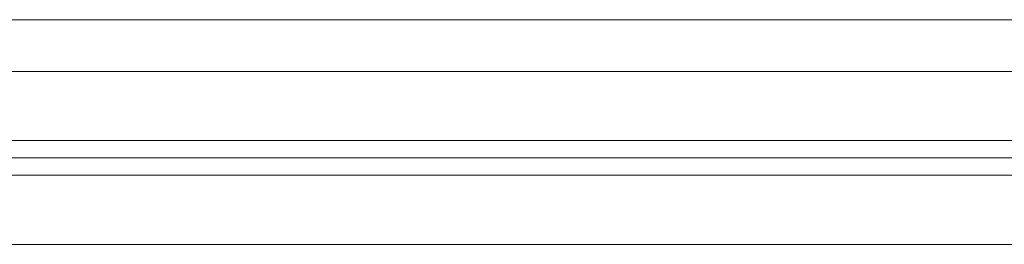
# Model space of a CAD drawing. Header units: metres. Extents: x -3.6 to 84.5, y -11 to 16.8.
# Tile 220 of 225: x 55.3213 to 55.5489, y -2.917 to -2.865. Entities that reach past the tile are written whole.
import ezdxf

# ---------------------------------------------------------------- set-up
doc = ezdxf.new("R2010")
doc.units = ezdxf.units.M
doc.header["$MEASUREMENT"] = 0
doc.layers.add('301 - Elemente.Linie', color=7, linetype='Continuous')
doc.layers.add('302 - Elemente.Schraffur', color=7, linetype='Continuous')

msp = doc.modelspace()

# ---------------------------------------------------------------- hatches: boundary and pattern name
at = {"layer": '302 - Elemente.Schraffur', "linetype": 'Continuous', "lineweight": 13}
h = msp.add_hatch(dxfattribs=at)
h.set_pattern_fill('Dielenboden_0001', style=0, pattern_type=2)
h.set_pattern_definition([(0, (0, 0), (0, 0.152), [])])
h.paths.add_polyline_path([(55.20999, -2.917), (58.07976, -2.917), (58.07976, -2.897), (55.20999, -2.897)])

# ---------------------------------------------------------------- linework, layer by layer
at = {"layer": '301 - Elemente.Linie', "color": 7, "linetype": 'Continuous', "lineweight": 5}
for p, q in [((58.01299, -2.865), (55.29699, -2.865)), ((55.29699, -2.877), (58.01299, -2.877)), ((58.01299, -2.877), (55.29699, -2.877)), ((55.29699, -2.893), (58.01299, -2.893)), ((58.01299, -2.893), (55.29699, -2.893)), ((55.29699, -2.901), (58.01299, -2.901)), ((58.01299, -2.901), (55.29699, -2.901))]:
    msp.add_line(p, q, dxfattribs=at)
at = {"layer": '302 - Elemente.Schraffur', "color": 7, "linetype": 'Continuous', "lineweight": 18}
msp.add_lwpolyline([(55.20999, -2.917), (58.07976, -2.917), (58.07976, -2.897), (55.20999, -2.897)], close=True, dxfattribs=at)

doc.saveas('drawing.dxf')
